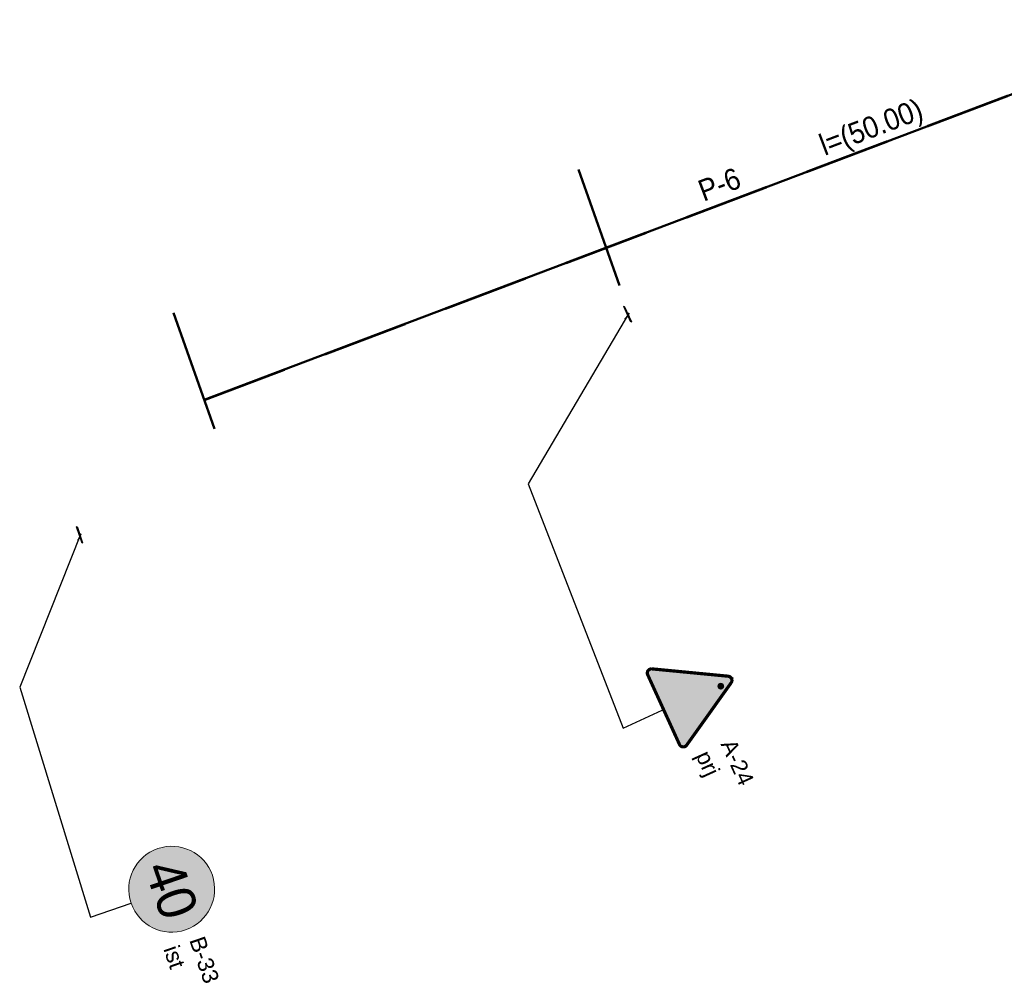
# Model space of a CAD drawing. Header units: metres. Extents: x 7429190 to 7432183, y 5709621 to 5711878.
# Tile 1 of 21: x 7429190 to 7429236, y 5709621 to 5709666. Entities that reach past the tile are written whole.
import ezdxf
from ezdxf.enums import TextEntityAlignment as Align

# ---------------------------------------------------------------- set-up
doc = ezdxf.new("R2010")
doc.units = ezdxf.units.M
doc.layers.add('_Brudnopis', color=22, linetype='Continuous', lineweight=50, plot=False)
for name, color, linetype in [('gaPionowe', 7, 'Continuous'), ('zzz.gaHSDlugosc', 7, 'Continuous'), ('zzz.gaHSDodTekst', 7, 'Continuous'), ('zzz.gaHSDomyslna', 7, 'Continuous'), ('zzz.gaHSKilometraz', 7, 'Continuous'), ('zzz.gaHSNazwa', 7, 'Continuous'), ('zzz.gaHSOpis', 7, 'Continuous'), ('zzz.gaHSStan', 7, 'Continuous'), ('zzz.gaHSTrasa', 7, 'Continuous'), ('zzz.gaVSDodTekst', 7, 'Continuous'), ('zzz.gaVSDomyslna', 7, 'Continuous'), ('zzz.gaVSNazwa', 7, 'Continuous'), ('zzz.gaVSStan', 7, 'Continuous'), ('zzz.gaVSWielkość', 7, 'Continuous')]:
    doc.layers.add(name, color=color, linetype=linetype)
doc.layers.add('gaPoziome', color=7, linetype='Continuous', lineweight=30)
doc.styles.add('GA-ATR-TEXT', font='arial.ttf', dxfattribs={"width": 0.9})
doc.styles.add('GA-SIGN-TEXT', font='txt')
doc.styles.add('GA4-HS-TEXT', font='arial.ttf', dxfattribs={"width": 0.9})
doc.styles.get("Standard").update_dxf_attribs({"font": 'simplex.shx'})
doc.dimstyles.new('GA-LEADER', dxfattribs={"dimtxt": 1, "dimasz": 1, "dimexe": 1, "dimexo": 1, "dimgap": 1, "dimtad": 1, "dimtxsty": 'Standard', "dimcen": 1, "dimadec": 0, "dimazin": 0, "dimtfac": 1, "dimtmove": 0, "dimatfit": 3, "dimfxl": 1, "dimarcsym": 0})

# ---------------------------------------------------------------- blocks, each defined once
blk = doc.blocks.new('gaHSPos')
at = {"color": 0, "linetype": 'Continuous', "lineweight": 0}
blk.add_point((0, 0), dxfattribs=at)
blk = doc.blocks.new('*U69')
at = {"layer": 'zzz.gaHSDomyslna', "color": 140}
for points in [[(39.279, 14.872, 0.12, 0.12, 0), (43.02, 16.288, 0.12, 0.12, 0)], [(33.668, 12.747, 0.12, 0.12, 0), (37.409, 14.163, 0.12, 0.12, 0)], [(28.056, 10.623, 0.12, 0.12, 0), (31.797, 12.039, 0.12, 0.12, 0)], [(22.445, 8.498, 0.12, 0.12, 0), (26.186, 9.914, 0.12, 0.12, 0)], [(16.834, 6.374, 0.12, 0.12, 0), (20.575, 7.79, 0.12, 0.12, 0)], [(11.223, 4.249, 0.12, 0.12, 0), (14.963, 5.665, 0.12, 0.12, 0)], [(5.611, 2.125, 0.12, 0.12, 0), (9.352, 3.541, 0.12, 0.12, 0)], [(0, 0, 0.12, 0.12, 0), (3.741, 1.416, 0.12, 0.12, 0)]]:
    blk.add_lwpolyline(points, format="xyseb", dxfattribs=at)
at = {"color": 140}
for p in [(46.771, 17.708), (0, 0)]:
    blk.add_blockref('gaHSPos', p, dxfattribs=at)
blk = doc.blocks.new('z.ga4.HSL-desc')
at = {"layer": 'zzz.gaHSDlugosc', "style": 'GA4-HS-TEXT', "width": 0.9}
blk.add_attdef('LENGTH', (6.026, 0.4), '', height=1, dxfattribs=at)
at = {"layer": 'zzz.gaHSDodTekst', "style": 'GA4-HS-TEXT', "width": 0.9, "flags": 1}
blk.add_attdef('ADDTEXT', (0, -2.744), '', height=1, dxfattribs=at)
at = {"layer": 'zzz.gaHSKilometraz', "style": 'GA4-HS-TEXT', "width": 0.9, "flags": 1}
for tag, p in [('POSITION', (0, -5.695)), ('ID', (0, -7.125))]:
    blk.add_attdef(tag, p, '', height=1, dxfattribs=at)
at = {"layer": 'zzz.gaHSNazwa', "style": 'GA4-HS-TEXT', "width": 0.9}
blk.add_attdef('NAME', (0, 0.4), '', height=1, dxfattribs=at)
at = {"layer": 'zzz.gaHSStan', "style": 'GA4-HS-TEXT', "width": 0.9}
blk.add_attdef('STATE', (0, -1.356), '', height=1, dxfattribs=at)
at = {"layer": 'zzz.gaHSTrasa', "style": 'GA4-HS-TEXT', "width": 0.9, "flags": 1}
blk.add_attdef('ROUTE', (0, -4.27), '', height=1, dxfattribs=at)
blk = doc.blocks.new('gaVSPos')
blk.add_point((0, 0))
blk = doc.blocks.new('gaVSTVcolumn0')
at = {"color": 0, "linetype": 'ByBlock', "lineweight": -2}
for p, q in [((-400, -30), (400, -30)), ((-400, -60), (-400, -30)), ((400, -60), (-400, -60)), ((400, -30), (400, -60))]:
    blk.add_line(p, q, dxfattribs=at)
blk.add_circle((0, 0), 30, dxfattribs=at)
blk = doc.blocks.new('gaVScolumn0')
at = {"color": 0, "linetype": 'ByBlock', "lineweight": -2}
blk.add_line((0, 0), (0, 400), dxfattribs=at)
at = {"color": 7, "style": 'GA-ATR-TEXT', "width": 0.9}
blk.add_attdef('X2', text='', height=150, dxfattribs=at).set_placement((-50, 0), align=Align.BOTTOM_RIGHT)
blk = doc.blocks.new('*U141')
at = {"layer": 'zzz.gaVSDomyslna', "linetype": 'ByBlock', "lineweight": -2, "true_color": 0x4c4c4c}
h = blk.add_hatch(color=251, dxfattribs=at)
h.paths.add_polyline_path([(-400, 400, 1), (400, 400, 1)])
h.paths.add_polyline_path([(320, 400, -1), (-320, 400, -1)], flags=16)
at = {"layer": 'zzz.gaVSDomyslna', "color": 251, "lineweight": 0, "true_color": 0x4c4c4c}
blk.add_lwpolyline([(0, 800, -1), (0, 0, -1), (0, 800, -2.58748)], format="xyb", dxfattribs=at)
blk = doc.blocks.new('*U142')
at = {"layer": 'zzz.gaVSDomyslna', "lineweight": 0, "true_color": 0xffffff}
blk.add_hatch(color=7, dxfattribs=at).paths.add_polyline_path([(320, 400, 1), (-320, 400, 1)])
blk = doc.blocks.new('*U144')
at = {"layer": 'zzz.gaVSDomyslna', "color": 251, "true_color": 0x4c4c4c}
blk.add_blockref('*U141', (0, 0), dxfattribs=at)
at = {"layer": 'zzz.gaVSDomyslna', "color": 7, "true_color": 0xffffff}
blk.add_blockref('*U142', (0, 0), dxfattribs=at)
at = {"layer": 'zzz.gaVSDomyslna', "color": 18, "true_color": 0x000000, "style": 'GA-SIGN-TEXT'}
blk.add_text('40', height=360, dxfattribs=at).set_placement((0, 220), align=Align.CENTER)
blk = doc.blocks.new('*U140')
at = {"layer": 'zzz.gaVSDomyslna'}
blk.add_blockref('*U144', (0, 0), dxfattribs=at)
at = {"layer": 'zzz.gaVSDodTekst', "flags": 1}
blk.add_attdef('Addtext', text='', height=1, dxfattribs=at).set_placement((0, 0), align=Align.MIDDLE_LEFT)
at = {"layer": 'zzz.gaVSDomyslna', "flags": 1}
for tag in ['Width', 'Height', 'Position', 'Route', 'ItemNo', 'ID']:
    blk.add_attdef(tag, text='', height=1, dxfattribs=at).set_placement((0, 0), align=Align.MIDDLE_LEFT)
at = {"layer": 'zzz.gaVSNazwa', "style": 'GA-ATR-TEXT'}
blk.add_attdef('Name', text='', height=150, dxfattribs=at).set_placement((500, 475), align=Align.MIDDLE_LEFT)
at = {"layer": 'zzz.gaVSStan', "style": 'GA-ATR-TEXT'}
blk.add_attdef('State', text='', height=150, dxfattribs=at).set_placement((500, 220), align=Align.MIDDLE_LEFT)
at = {"layer": 'zzz.gaVSWielkość', "flags": 1}
blk.add_attdef('Size', text='', height=1, dxfattribs=at).set_placement((0, 0), align=Align.MIDDLE_LEFT)
blk = doc.blocks.new('*U146')
at = {"layer": 'zzz.gaVSDomyslna', "color": 10, "linetype": 'Continuous', "lineweight": 0, "const_width": 30}
blk.add_lwpolyline([(356.469, 15), (-356.469, 15, -0.563712), (-391.037, 72.1261), (-33.775, 690.923, -0.563661), (32.9409, 692.301), (390.215, 73.4834, -0.577186), (356.469, 15)], format="xyb", close=True, dxfattribs=at)
at = {"layer": 'zzz.gaVSDomyslna', "color": 10, "linetype": 'Continuous', "lineweight": 0}
blk.add_point((0, 725.423), dxfattribs=at)
blk = doc.blocks.new('*U147')
at = {"layer": 'zzz.gaVSDomyslna', "linetype": 'Continuous', "lineweight": 0}
h = blk.add_hatch(color=50, dxfattribs=at)
h.dxf.hatch_style = 1
h.paths.add_polyline_path([(20.2988, 684.198, 0.229204), (-0.646341, 695.436, 0.279187), (-19.9889, 684.801), (-377.874, 64.9257, 0.259425), (-377.021, 41.5855, 0.262443), (-356.469, 30), (0, 30), (356.126, 30, 0.237857), (377.352, 42.1075, 0.284586), (378.047, 64.6255)])
at = {"layer": 'zzz.gaVSDomyslna', "color": 50, "linetype": 'Continuous', "lineweight": 0}
blk.add_point((0, 725.423), dxfattribs=at)
blk = doc.blocks.new('*U148')
at = {"layer": 'zzz.gaVSDomyslna', "linetype": 'Continuous', "lineweight": 0, "true_color": 0x000000}
h = blk.add_hatch(color=18, dxfattribs=at)
h.paths.add_polyline_path([(90, 500.486), (60, 560.486), (28.0328, 547.699), (-90.821, 379.323, 0.332576), (-115.299, 360.89), (-147.549, 249.255, 25.9615), (-132.188, 244.818), (-126.205, 265.531), (-5.4483, 161.625, 1.10824), (54.1966, 139.496), (67.7475, 139.496), (70.0901, 130.125), (28.1917, 100.872), (28.1917, 90.8559), (77.2932, 95.2452, 2.33227), (119.389, 239.8), (101.102, 269.341), (131.538, 375.871)])
h.paths.add_polyline_path([(48.2609, 390.268), (-58.7383, 315.369), (-111.807, 315.369), (-99.6348, 357.503, -0.26926), (-91.8806, 363.334), (-90.7364, 363.334), (-66.1298, 363.334), (21.0638, 465.06)], flags=16)
h.paths.add_polyline_path([(57.2799, 336.885), (52.9766, 315.369), (10.2001, 315.369)], flags=16)
h.paths.add_polyline_path([(49.7789, 299.381), (40, 250.486), (43.309, 237.25), (38.6586, 222.583), (3.1043, 299.381)], flags=16)
h.paths.add_polyline_path([(-43.5444, 299.381), (-1.4306, 209.538), (-17.9567, 193.481), (-121.324, 282.425), (-116.426, 299.381)], flags=16)
h.paths.add_polyline_path([(95.1634, 248.558), (105.795, 231.384, 0.0221974), (98.5982, 225.616), (94.8387, 247.421)], flags=16)
h.paths.add_polyline_path([(95.24, 96.8494), (120.411, 99.0995), (113.447, 139.496), (153.285, 139.496, 1.76317), (166.64, 163.471), (127.834, 226.158, -2.17872)], flags=16)
h.paths.add_polyline_path([(114.24, 217.742), (152.78, 155.484), (110.69, 155.484), (101.9, 206.463, -0.0476353)], flags=16)
h.paths.add_polyline_path([(50.7035, 207.672), (63.7504, 155.484), (54.1966, 155.484, 0.191903), (40.2133, 174.588)], flags=16)
h.paths.add_polyline_path([(29.671, 194.238), (24.9726, 179.42, 0.167013), (4.9801, 173.744), (-6.4034, 183.539)], flags=16)
h.paths.add_polyline_path([(-152.002, 233.841), (-172.464, 163.011, 3.73205), (-157.103, 158.574), (-136.641, 229.404, -21.9545)], flags=16)
blk.add_hatch(color=18, dxfattribs=at).paths.add_polyline_path([(-9, 590.486, 1), (54, 590.486, 1)])
blk = doc.blocks.new('*U150')
at = {"layer": 'zzz.gaVSDomyslna', "color": 10}
blk.add_blockref('*U146', (0, 0), dxfattribs=at)
at = {"layer": 'zzz.gaVSDomyslna', "color": 50}
blk.add_blockref('*U147', (0, 0), dxfattribs=at)
at = {"layer": 'zzz.gaVSDomyslna', "color": 18, "true_color": 0x000000}
blk.add_blockref('*U148', (0, 0), dxfattribs=at)
blk = doc.blocks.new('*U145')
at = {"layer": 'zzz.gaVSDomyslna'}
blk.add_blockref('*U150', (0, 0), dxfattribs=at)
at = {"layer": 'zzz.gaVSDodTekst', "flags": 1}
blk.add_attdef('Addtext', text='', height=1, dxfattribs=at).set_placement((0, 0), align=Align.MIDDLE_LEFT)
at = {"layer": 'zzz.gaVSDomyslna', "flags": 1}
for tag in ['Width', 'Height', 'Position', 'Route', 'ItemNo', 'ID']:
    blk.add_attdef(tag, text='', height=1, dxfattribs=at).set_placement((0, 0), align=Align.MIDDLE_LEFT)
at = {"layer": 'zzz.gaVSNazwa', "style": 'GA-ATR-TEXT'}
blk.add_attdef('Name', text='', height=150, dxfattribs=at).set_placement((510.5, 437.7), align=Align.MIDDLE_LEFT)
at = {"layer": 'zzz.gaVSStan', "style": 'GA-ATR-TEXT'}
blk.add_attdef('State', text='', height=150, dxfattribs=at).set_placement((510.5, 182.7), align=Align.MIDDLE_LEFT)
at = {"layer": 'zzz.gaVSWielkość', "flags": 1}
blk.add_attdef('Size', text='', height=1, dxfattribs=at).set_placement((0, 0), align=Align.MIDDLE_LEFT)

msp = doc.modelspace()

# ---------------------------------------------------------------- linework, layer by layer
at = {"layer": '_Brudnopis'}
msp.add_lwpolyline([(7429198.642, 5709648.414), (7429245.413, 5709666.122)], dxfattribs=at)
at = {"layer": '_Brudnopis', "flags": 128}
for points in [[(7429217.971, 5709653.746), (7429216.058, 5709659.145)], [(7429199.119, 5709647.068), (7429197.206, 5709652.468)]]:
    msp.add_lwpolyline(points, dxfattribs=at)

# ---------------------------------------------------------------- block references
at = {"layer": 'gaPionowe'}
for name, p, xscale, yscale, rotation in [('gaVSTVcolumn0', (7429218.389, 5709652.429), 0.001, 0.001, 294.5103212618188), ('gaVSTVcolumn0', (7429192.878, 5709642.151), 0.001, 0.001, 288.9025426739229), ('gaVScolumn0', (7429218.138, 5709633.134), 0.005, 0.005, 294.5103212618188), ('gaVScolumn0', (7429193.341, 5709624.337), 0.005, 0.005, 288.9025426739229)]:
    msp.add_blockref(name, p, dxfattribs=dict(at, xscale=xscale, yscale=yscale, rotation=rotation))
for p, rotation in [((7429218.389, 5709652.429), 294.5103212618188), ((7429192.878, 5709642.151), 288.9025426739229)]:
    msp.add_blockref('gaVSPos', p, dxfattribs=dict(at, rotation=rotation))
at = {"layer": 'gaPionowe', "xscale": 0.005, "yscale": 0.005}
for name, p, rotation, values in [('*U145', (7429219.958, 5709633.964), 294.5103212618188, {'Name': 'A-24', 'State': 'prj'}), ('*U140', (7429195.233, 5709624.984), 288.9025426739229, {'Name': 'B-33', 'State': 'ist'})]:
    msp.add_blockref(name, p, dxfattribs=dict(at, rotation=rotation)).add_auto_attribs(values)
at = {"layer": 'gaPoziome'}
msp.add_blockref('*U69', (7429198.642, 5709648.414), dxfattribs=at)
at = {"layer": 'zzz.gaHSOpis', "rotation": 20.73736432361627}
msp.add_blockref('z.ga4.HSL-desc', (7429222.028, 5709657.268), dxfattribs=at).add_auto_attribs({'LENGTH': 'l=(50.00)', 'NAME': 'P-6'})

# ---------------------------------------------------------------- leaders
at = {"layer": 'gaPionowe'}
for points in [[(7429218.389, 5709652.429), (7429213.715, 5709644.513), (7429218.138, 5709633.134)], [(7429192.878, 5709642.151), (7429190.048, 5709635.041), (7429193.341, 5709624.337)]]:
    msp.add_leader(points, dimstyle='GA-LEADER', override={"dimasz": 0.3}, dxfattribs=at)

doc.saveas('drawing.dxf')
